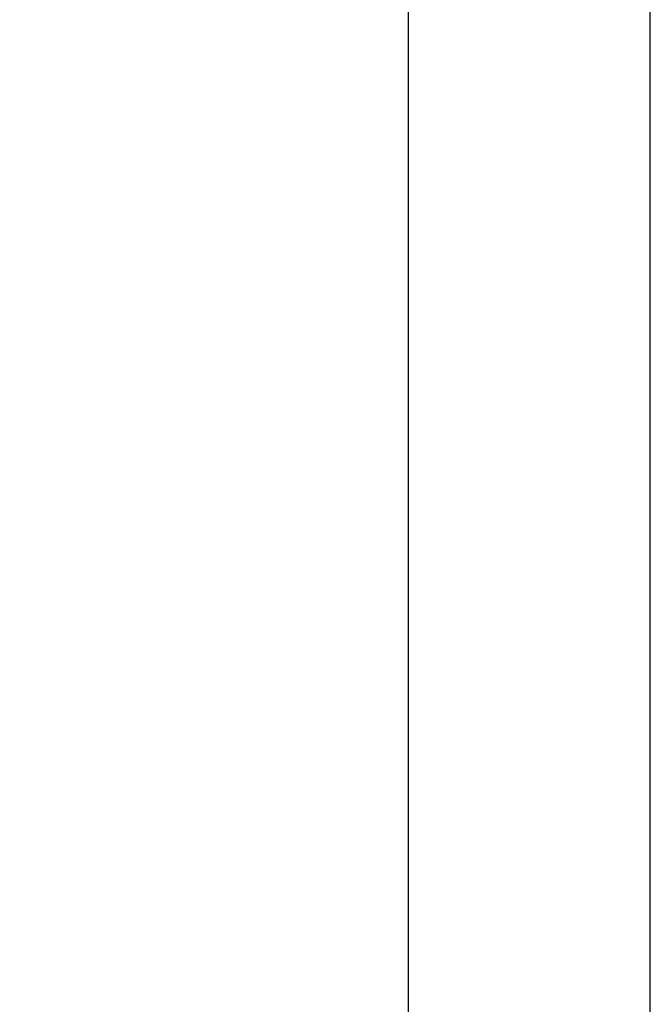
# Model space of a CAD drawing. Header units: millimetres. Extents: x 8 to 984, y 12 to 973.
# Tile 27 of 256: x 107 to 154, y 754 to 827. Entities that reach past the tile are written whole.
import ezdxf

# ---------------------------------------------------------------- set-up
doc = ezdxf.new("R2010")
doc.units = ezdxf.units.MM

msp = doc.modelspace()

# ---------------------------------------------------------------- linework, layer by layer
at = {"color": 7, "linetype": 'Continuous', "lineweight": 30}
for p, q in [((135.749, 909.254), (135.749, 617.065)), ((153.549, 617.277), (153.549, 902.684))]:
    msp.add_line(p, q, dxfattribs=at)
msp.add_open_spline([(123.577, 617.798), (123.573, 618.801), (123.565, 621.102), (123.521, 624.703), (123.452, 628.601), (123.356, 632.5), (123.234, 636.402), (123.09, 640.23), (122.923, 643.985), (122.737, 647.667), (122.527, 651.349), (122.294, 655.031), (122.036, 658.713), (121.755, 662.394), (121.45, 666.074), (121.121, 669.753), (120.767, 673.431), (120.392, 677.085), (119.995, 680.715), (119.576, 684.321), (119.133, 687.925), (118.654, 691.621), (118.137, 695.41), (117.578, 699.291), (116.99, 703.167), (116.374, 707.039), (115.729, 710.905), (115.068, 714.693), (114.393, 718.401), (113.705, 722.031), (112.992, 725.654), (112.252, 729.272), (111.485, 732.883), (110.693, 736.488), (109.874, 740.085), (109.028, 743.675), (108.155, 747.258), (107.261, 750.811), (106.345, 754.336), (105.408, 757.83), (104.649, 760.593), (104.194, 762.189), (104.069, 762.626)], degree=3, knots=[0, 0, 0, 0, 0.02053, 0.047102, 0.073695, 0.100306, 0.126934, 0.153579, 0.178714, 0.203861, 0.22902, 0.254188, 0.279366, 0.304552, 0.329745, 0.354944, 0.380148, 0.405357, 0.43012, 0.454885, 0.479652, 0.50442, 0.531167, 0.557914, 0.58466, 0.611404, 0.638144, 0.664881, 0.690086, 0.715286, 0.740482, 0.765672, 0.790855, 0.816032, 0.841202, 0.866364, 0.891518, 0.916664, 0.941353, 0.966033, 0.990704, 1, 1, 1, 1], dxfattribs=at)

doc.saveas('drawing.dxf')
